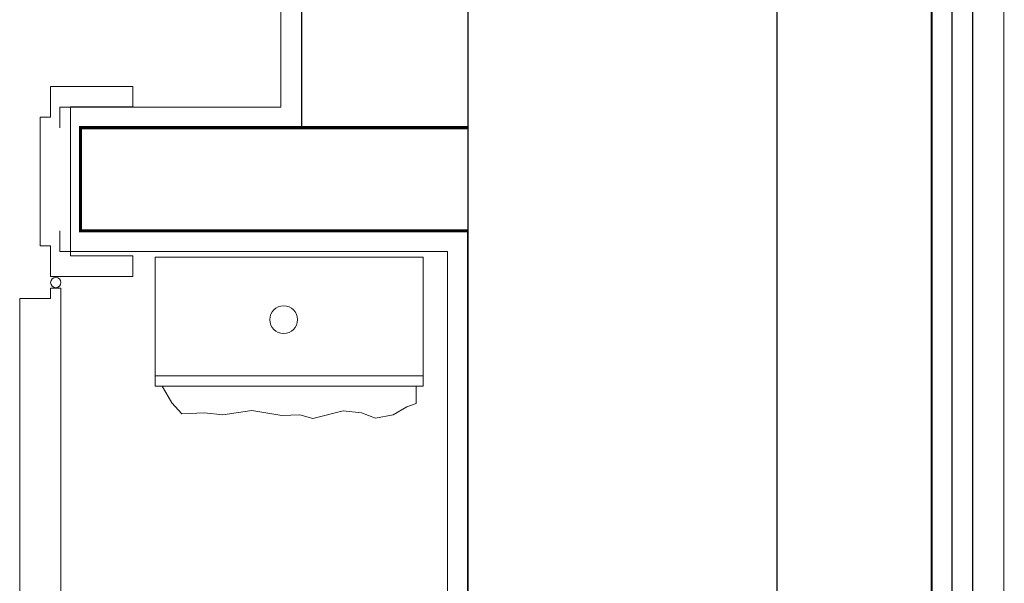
# Model space of a CAD drawing. Header units: millimetres. Extents: x -9038497 to 54128, y -10570064 to 59476.
# Tile 16 of 135: x 31583 to 31678, y 21284 to 21339. Entities that reach past the tile are written whole.
import ezdxf

# ---------------------------------------------------------------- set-up
doc = ezdxf.new("R2010")
doc.units = ezdxf.units.MM
doc.header["$LTSCALE"] = 0.8
for name, color, linetype, lineweight in [('0 proj_drzwi', 4, 'Continuous', 0), ('0 proj_okna', 4, 'Continuous', 0), ('ocieplenie', 214, 'Continuous', 13), ('SCIANY', 1, 'Continuous', 30), ('tynk', 252, 'Continuous', 5), ('WYPOSAZENIE_SANITARNE', 2, 'Continuous', 20)]:
    doc.layers.add(name, color=color, linetype=linetype, lineweight=lineweight)

# ---------------------------------------------------------------- blocks, each defined once
blk = doc.blocks.new('poj na ręczniki')
at = {"layer": 'WYPOSAZENIE_SANITARNE'}
for p, q in [((1383.471, 3156.037), (1383.471, 3168.537)), ((1409.471, 3168.537), (1383.471, 3168.537)), ((1409.471, 3168.537), (1409.471, 3156.037)), ((1409.471, 3157.037), (1383.471, 3157.037)), ((1409.471, 3156.037), (1383.471, 3156.037)), ((1384.139, 3156.037), (1385.068, 3154.41)), ((1408.805, 3154.361), (1408.805, 3156.037)), ((1385.068, 3154.41), (1386.047, 3153.333)), ((1407.875, 3154.018), (1408.805, 3154.361)), ((1386.047, 3153.333), (1388.25, 3153.431)), ((1388.25, 3153.431), (1390.012, 3153.236)), ((1390.012, 3153.236), (1392.85, 3153.676)), ((1392.85, 3153.676), (1395.738, 3153.187)), ((1398.772, 3152.893), (1401.708, 3153.627)), ((1401.708, 3153.627), (1403.47, 3153.431)), ((1403.47, 3153.431), (1404.841, 3152.942)), ((1406.554, 3153.236), (1407.875, 3154.018)), ((1395.738, 3153.187), (1397.5, 3153.236)), ((1397.5, 3153.236), (1398.772, 3152.893)), ((1404.841, 3152.942), (1406.554, 3153.236))]:
    blk.add_line(p, q, dxfattribs=at)
blk.add_circle((1395.928, 3162.481), 1.347, dxfattribs=at)

msp = doc.modelspace()

# ---------------------------------------------------------------- linework, layer by layer
at = {"layer": '0 proj_drzwi'}
for p, q in [((31593.736, 21330.205), (31593.736, 21332.197)), ((31584.736, 21329.205), (31584.736, 21316.749)), ((31585.736, 21329.205), (31584.736, 21329.205)), ((31585.736, 21316.749), (31584.736, 21316.749)), ((31585.736, 21313.749), (31585.736, 21316.749)), ((31593.736, 21313.749), (31593.736, 21315.749))]:
    msp.add_line(p, q, dxfattribs=at)
at = {"layer": '0 proj_okna', "lineweight": 0}
for p, q in [((31585.736, 21329.205), (31585.737, 21332.197)), ((31585.737, 21332.197), (31593.736, 21332.197)), ((31587.687, 21315.749), (31587.687, 21330.205)), ((31587.687, 21330.205), (31593.736, 21330.205)), ((31593.736, 21315.749), (31587.687, 21315.749)), ((31585.736, 21313.749), (31593.736, 21313.749)), ((31586.742, 21312.625), (31585.742, 21312.625)), ((31585.742, 21312.625), (31585.742, 21311.625)), ((31586.742, 21312.625), (31586.742, 21226.801)), ((31582.742, 21311.625), (31582.742, 21227.798)), ((31585.742, 21311.625), (31582.742, 21311.625))]:
    msp.add_line(p, q, dxfattribs=at)
msp.add_circle((31586.242, 21313.174), 0.5, dxfattribs=at)
at = {"layer": 'ocieplenie', "lineweight": 0, "ltscale": 40}
for points, const_width in [([(31656.246, 21164.308), (31678.246, 21164.308), (31678.246, 21551.378), (31656.246, 21551.378)], 0.1), ([(31656.246, 21166.308), (31671.246, 21166.308), (31671.246, 21549.378), (31656.246, 21549.378)], 0.2)]:
    msp.add_lwpolyline(points, dxfattribs=dict(at, const_width=const_width))
at = {"layer": 'ocieplenie', "lineweight": -3, "ltscale": 40}
for points in [[(31656.246, 21166.308), (31675.246, 21166.308), (31675.246, 21549.378), (31656.246, 21549.378)], [(31656.321, 21166.308), (31673.246, 21166.308), (31673.246, 21549.378), (31656.246, 21549.378)]]:
    msp.add_lwpolyline(points, dxfattribs=at)
at = {"layer": 'SCIANY', "ltscale": 40}
for p, q in [((31626.246, 21549.412), (31626.246, 21216.058)), ((31656.246, 21216.058), (31656.246, 21549.412)), ((31610.08, 21432.189), (31610.08, 21328.189)), ((31626.246, 21214.189), (31626.246, 21318.189))]:
    msp.add_line(p, q, dxfattribs=at)
at = {"layer": 'SCIANY', "ltscale": 40, "const_width": 0.3}
msp.add_lwpolyline([(31626.246, 21328.189), (31588.643, 21328.189), (31588.643, 21318.189), (31626.246, 21318.189)], dxfattribs=at)
at = {"layer": 'tynk', "lineweight": 0, "ltscale": 40}
for p, q in [((31608.08, 21330.189), (31608.08, 21430.189)), ((31586.643, 21328.189), (31586.643, 21330.189)), ((31586.643, 21330.189), (31608.08, 21330.189))]:
    msp.add_line(p, q, dxfattribs=at)
msp.add_lwpolyline([(31596.643, 21196.888), (31596.643, 21200.058), (31624.246, 21200.058), (31624.246, 21316.189), (31586.643, 21316.189), (31586.643, 21318.189)], dxfattribs=at)

# ---------------------------------------------------------------- block references
at = {"layer": 'WYPOSAZENIE_SANITARNE'}
msp.add_blockref('poj na ręczniki', (30212.429, 18147.097), dxfattribs=at)

doc.saveas('drawing.dxf')
